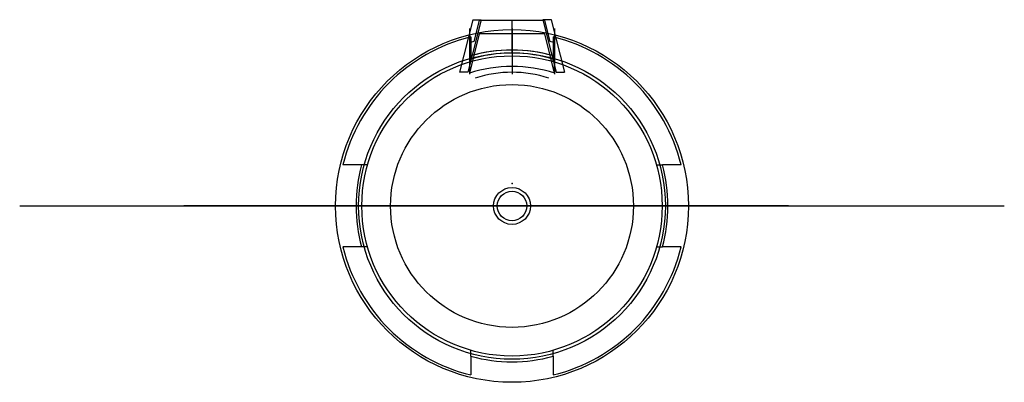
# Model space of a CAD drawing. Header units: inches. Extents: x -3 to 3, y -1.07 to 1.14.
import ezdxf

# ---------------------------------------------------------------- set-up
doc = ezdxf.new("R2010")
doc.units = ezdxf.units.IN
doc.header["$MEASUREMENT"] = 0
for name, color, linetype in [('Dart - Modular v12_Sketch1', 7, 'Continuous'), ('Dart - Modular v12_Sketch2', 7, 'Continuous'), ('Modular - Placebo - Bayonet Connector v4_Sketch1', 7, 'Continuous'), ('Modular - Placebo - Bayonet Connector v4_Sketch2', 7, 'Continuous'), ('Modular - Placebo - Bayonet Connector v4_Sketch3', 7, 'Continuous'), ('Modular - Placebo - Bayonet Connector v4_Sketch4', 7, 'Continuous'), ('Modular - Placebo - Bayonet Connector v4_Sketch5', 7, 'Continuous'), ('Modular - Placedo - Cord Set v4_Sketch1', 7, 'Continuous'), ('Modular - Placedo - Cord Set v4_Sketch2', 7, 'Continuous'), ('Modular - Placedo - Cord Set v4_Sketch3', 7, 'Continuous'), ('Modular - Placedo - Cord Set v4_Sketch4', 7, 'Continuous')]:
    doc.layers.add(name, color=color, linetype=linetype)

# ---------------------------------------------------------------- blocks, each defined once
blk = doc.blocks.new('Modular-Placebo-BayonetConnectorv4')
at = {"layer": 'Modular - Placebo - Bayonet Connector v4_Sketch1'}
blk.add_circle((0, 0), 0.915, dxfattribs=at)
blk.add_point((0, 0), dxfattribs=at)
at = {"layer": 'Modular - Placebo - Bayonet Connector v4_Sketch2'}
for p, q in [((-0.25, 1.0301, 0.44), (-0.25, 0.9165, 0.44)), ((0, 1.06, 0.44), (0, 0.95, 0.44)), ((0.25, 1.0301, 0.44), (0.25, 0.9165, 0.44)), ((-0.25, 0.8802, 0.44), (-0.25, 0.9165, 0.44)), ((0.25, 0.8802, 0.44), (0.25, 0.9165, 0.44)), ((-0.9165, 0.25, 0.44), (-1.0301, 0.25, 0.44)), ((-0.8802, 0.25, 0.44), (-0.9165, 0.25, 0.44)), ((0.8802, 0.25, 0.44), (0.9165, 0.25, 0.44)), ((1.0301, 0.25, 0.44), (0.9165, 0.25, 0.44)), ((-0.9165, -0.25, 0.44), (-1.0301, -0.25, 0.44)), ((-0.8802, -0.25, 0.44), (-0.9165, -0.25, 0.44)), ((0.8802, -0.25, 0.44), (0.9165, -0.25, 0.44)), ((1.0301, -0.25, 0.44), (0.9165, -0.25, 0.44)), ((-0.25, -0.9165, 0.44), (-0.25, -0.8802, 0.44)), ((0.25, -0.9165, 0.44), (0.25, -0.8802, 0.44)), ((-0.25, -0.9165, 0.44), (-0.25, -1.0301, 0.44)), ((0.25, -0.9165, 0.44), (0.25, -1.0301, 0.44))]:
    blk.add_line(p, q, dxfattribs=at)
blk.add_circle((0, 0, 0.44), 0.915, dxfattribs=at)
for radius, start, end in [(1.06, 103.64168, 166.35832), (1.06, 13.64168, 76.35832), (0.95, 74.74248, 105.25752), (0.95, 164.74248, 195.25752), (0.95, 344.74248, 15.25752), (1.06, 193.64168, 256.35832), (1.06, 283.64168, 346.35832), (0.95, 254.74248, 285.25752)]:
    blk.add_arc((0, 0, 0.44), radius, start, end, dxfattribs=at)
blk.add_point((0, 0, 0.44), dxfattribs=at)
at = {"layer": 'Modular - Placebo - Bayonet Connector v4_Sketch3'}
for p, q in [((-0.26, 1.0829, 1.3345), (-0.26, 0.8029, 1.3345)), ((0, 1.0829, 1.3345), (0, 0.8029, 1.3345)), ((0.26, 1.0829, 1.3345), (0.26, 0.8029, 1.3345))]:
    blk.add_line(p, q, dxfattribs=at)
for radius in [1.075, 0.9345]:
    blk.add_circle((0, 0, 1.3345), radius, dxfattribs=at)
for radius, start, end in [(0.9424, 73.98976, 106.02082), (0.8424, 72.02807, 107.98388)]:
    blk.add_arc((0.0001, 0.0079, 1.3345), radius, start, end, dxfattribs=at)
blk.add_point((0, 0, 1.3345), dxfattribs=at)
at = {"layer": 'Modular - Placebo - Bayonet Connector v4_Sketch4'}
for p, q in [((-0.2, 1.05, 1.3345), (-0.26, 0.8091, 1.3345)), ((0.2, 1.05, 1.3345), (-0.2, 1.05, 1.3345)), ((0.26, 0.8092, 1.3345), (0.2, 1.05, 1.3345)), ((-0.26, 0.9137, 1.3345), (-0.26, 0.8091, 1.3345)), ((0.26, 0.8092, 1.3345), (0.26, 0.9137, 1.3345))]:
    blk.add_line(p, q, dxfattribs=at)
for radius, start, end in [(0.9424, 73.98976, 106.02082), (0.8424, 72.02807, 107.98388)]:
    blk.add_arc((0.0001, 0.0079, 1.3345), radius, start, end, dxfattribs=at)
blk.add_point((0, 0, 1.3345), dxfattribs=at)
at = {"layer": 'Modular - Placebo - Bayonet Connector v4_Sketch5'}
for p, q in [((-0.2395, 1.1356, 1.317), (-0.3198, 0.8149, 1.3479)), ((-0.1886, 1.1355, 1.317), (-0.2689, 0.8149, 1.3479)), ((-0.2395, 1.1356, 1.317), (-0.1886, 1.1355, 1.317)), ((-0.2, 1.1313, 1.3175), (-0.2321, 1.0031, 1.3298)), ((0.2, 1.1313, 1.3175), (-0.2, 1.1313, 1.3175)), ((0, 0.9325, 1.3366), (0, 1.1313, 1.3175)), ((0.2405, 1.1356, 1.317), (0.1886, 1.1355, 1.317)), ((0.1886, 1.1355, 1.317), (0.2689, 0.8149, 1.3479)), ((0.2321, 1.0032, 1.3298), (0.2, 1.1313, 1.3175)), ((0.2395, 1.1356, 1.317), (0.3198, 0.8149, 1.3479)), ((-0.26, 0.9956, 1.3305), (-0.26, 0.8915, 1.3405)), ((0.26, 0.8916, 1.3405), (0.26, 0.9956, 1.3305)), ((-0.2689, 0.8149, 1.3479), (-0.3198, 0.8149, 1.3479)), ((0, 0.8149, 1.3479), (0.0002, 0.8149, 1.3479)), ((0.2689, 0.8149, 1.3479), (0.3198, 0.8149, 1.3479))]:
    blk.add_line(p, q, dxfattribs=at)
at = {"layer": 'Modular - Placebo - Bayonet Connector v4_Sketch5', "extrusion": (0, 0.095846, 0.995396)}
for radius, start, end in [(0.9424, 284.26201, 286.02082), (0.8424, 252.02807, 287.98388)]:
    blk.add_arc((-0.0001, 0.0423, 1.4198), radius, start, end, dxfattribs=at)
at = {"layer": 'Modular - Placebo - Bayonet Connector v4_Sketch5', "extrusion": (4.51028e-17, 0.095846, 0.995396)}
blk.add_arc((-0.0001, 0.0423, 1.4198), 0.9424, 253.98976, 255.74871, dxfattribs=at)
at = {"layer": 'Modular - Placebo - Bayonet Connector v4_Sketch5', "extrusion": (-3.1572e-16, 0.095846, 0.995396)}
blk.add_arc((-0.0001, 0.0423, 1.4198), 0.7243, 252.02807, 287.98388, dxfattribs=at)
at = {"layer": 'Modular - Placebo - Bayonet Connector v4_Sketch5'}
blk.add_point((0, 0.1361, 1.4133), dxfattribs=at)
blk = doc.blocks.new('Modular-Placedo-CordSetv4')
at = {"layer": 'Modular - Placedo - Cord Set v4_Sketch1'}
for p, q in [((-1.163, 0, -0.337), (-1.163, 0, 2.337)), ((-1.163, 0), (1.163, 0)), ((-1.163, 0), (-1.163, 0, 3.5)), ((0, 0, 3.5), (0, 0, -1.5)), ((0, 0), (0, 0, 3.5)), ((1.163, 0, 2.337), (1.163, 0, -0.337)), ((1.163, 0), (1.163, 0, 3.5))]:
    blk.add_line(p, q, dxfattribs=at)
at = {"layer": 'Modular - Placedo - Cord Set v4_Sketch1', "extrusion": (0, 1, 0)}
for centre, start, end in [((0, -0.337), 180, 0), ((0, 2.337), 0, 180)]:
    blk.add_arc(centre, 1.163, start, end, dxfattribs=at)
at = {"layer": 'Modular - Placedo - Cord Set v4_Sketch1'}
blk.add_point((0, 0), dxfattribs=at)
at = {"layer": 'Modular - Placedo - Cord Set v4_Sketch2'}
blk.add_circle((0, 0), 0.1125, dxfattribs=at)
blk.add_point((0, 0), dxfattribs=at)
at = {"layer": 'Modular - Placedo - Cord Set v4_Sketch3'}
blk.add_circle((0, 0), 0.09, dxfattribs=at)
blk.add_point((0, 0), dxfattribs=at)
at = {"layer": 'Modular - Placedo - Cord Set v4_Sketch4'}
blk.add_circle((0, 0), 0.74, dxfattribs=at)
blk.add_point((0, 0), dxfattribs=at)

msp = doc.modelspace()

# ---------------------------------------------------------------- linework, layer by layer
at = {"layer": 'Dart - Modular v12_Sketch1'}
for p, q in [((-3, 0), (3, 0)), ((-1.0625, 0, 4.5), (-1.0625, 0, -3.5)), ((0, 0, 4.5), (0, 0, -3.5)), ((1.0625, 0, 4.5), (1.0625, 0, -3.5))]:
    msp.add_line(p, q, dxfattribs=at)
msp.add_point((0, 0), dxfattribs=at)
at = {"layer": 'Dart - Modular v12_Sketch2'}
for p, q in [((-2, 0, 4.2997), (-1.0744, 0, 4.7943)), ((-0.0227, 0, -5.247), (-2, 0, -3.569)), ((-2, 0, -3.569), (-2, 0, 4.2997)), ((-1.95, 0, 4.2697), (-1.0244, 0, 4.7643)), ((-1.95, 0, -3.5458), (-1.95, 0, 4.2697)), ((0.0089, 0, -5.2083), (-1.95, 0, -3.5458)), ((-1.0744, 0, 4.7943), (-1.0753, 0, 5.2943)), ((-1.0753, 0, 5.2943), (1.0667, 0, 5.2905)), ((-1.0244, 0, 4.7643), (-1.0253, 0, 5.2942)), ((-0.0043, 0, 5.2924), (-0.0227, 0, -5.247)), ((1.6853, 0, -3.6643), (-0.0227, 0, -5.247)), ((0, 0, 4.5), (0, 0, -3.5)), ((1.0676, 0, 4.4988), (1.6847, 0, 4.112)), ((1.0685, 0, 4.9988), (1.0676, 0, 4.4988)), ((1.6847, 0, 4.112), (1.6853, 0, -3.6643))]:
    msp.add_line(p, q, dxfattribs=at)
msp.add_point((0, 0), dxfattribs=at)

# ---------------------------------------------------------------- block references
for name, p in [('Modular-Placebo-BayonetConnectorv4', (0, 0, 12.2871)), ('Modular-Placedo-CordSetv4', (0, 0, 12.192))]:
    msp.add_blockref(name, p)

doc.saveas('drawing.dxf')
